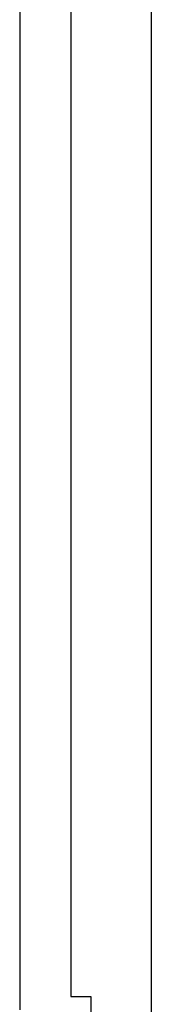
# Model space of a CAD drawing. Extents: x 784 to 1207, y 24 to 294.
# Tile 33 of 217: x 818.48 to 819.71, y 170.79 to 179.93. Entities that reach past the tile are written whole.
import ezdxf

# ---------------------------------------------------------------- set-up
doc = ezdxf.new("R2010")
doc.units = 0
doc.header["$LTSCALE"] = 4
doc.header["$MEASUREMENT"] = 0
doc.layers.get('0').update_dxf_attribs({"linetype": 'CONTINUOUS'})

msp = doc.modelspace()

# ---------------------------------------------------------------- linework, layer by layer
for p, q in [((819.7074, 227.7571), (819.7074, 146.7776)), ((818.4832, 185.5174), (818.4832, 170.736)), ((818.9574, 185.3923), (818.9574, 170.8611)), ((818.9574, 170.8611), (819.1449, 170.8611)), ((819.1449, 170.8611), (819.1449, 167.1111))]:
    msp.add_line(p, q)

doc.saveas('drawing.dxf')
